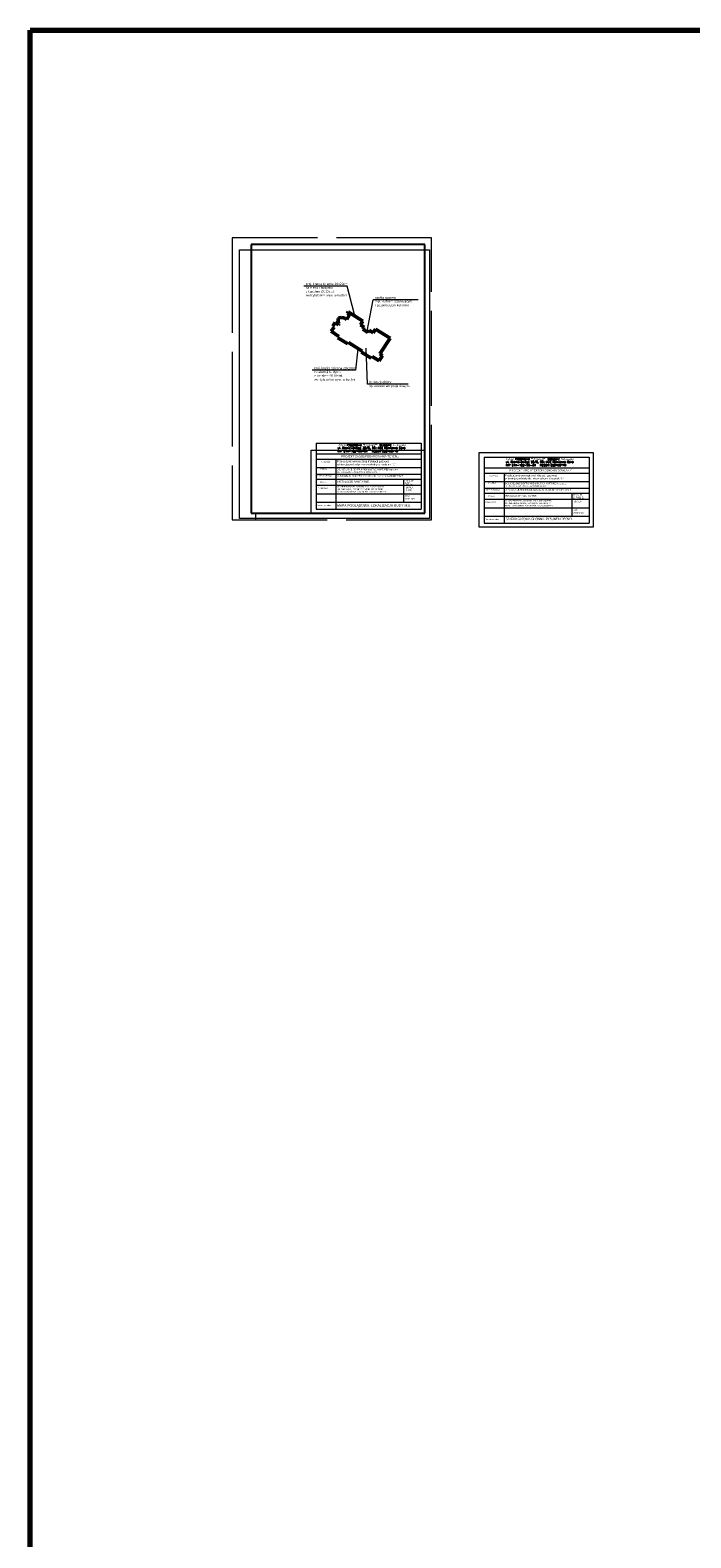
# Model space of a CAD drawing. Extents: x 33706 to 249013, y -74890 to 17912.
# Tile 55 of 175: x 111412 to 114890, y -44845 to -36905. Entities that reach past the tile are written whole.
import ezdxf

# ---------------------------------------------------------------- set-up
doc = ezdxf.new("R2010")
doc.units = 0
doc.header["$MEASUREMENT"] = 0
doc.linetypes.add('Przekrojowa', pattern=[600, 500, -100])
for name, color, linetype, lineweight in [('_konstrukcja', 96, 'Continuous', 20), ('kanaly went', 250, 'Continuous', 13), ('tabelka', 255, 'Continuous', 13), ('tabelka2', 251, 'Continuous', 13), ('WYMIARKI', 250, 'Continuous', 13)]:
    doc.layers.add(name, color=color, linetype=linetype, lineweight=lineweight)
doc.styles.add('GA4-ATR-TEXT', font='arial.ttf', dxfattribs={"width": 0.9})
doc.styles.add('GENERATED_STYLE_1', font='ARIAL.TTF')
doc.styles.add('ROMANS', font='SIMPLEX.SHX', dxfattribs={"width": 0.85, "oblique": 15, "height": 16})
doc.styles.get("Standard").update_dxf_attribs({"font": 'ARIALN.TTF'})
doc.styles.add('T.N.ROMAN', font='SIMPLEX')
picture_1 = doc.add_image_def('image3.jpg', size_in_pixel=(1240, 1754))

msp = doc.modelspace()

# ---------------------------------------------------------------- hatches: boundary and pattern name
at = {"layer": 'kanaly went', "linetype": 'Continuous', "transparency": 33554687}
h = msp.add_hatch(color=256, dxfattribs=at)
h.dxf.hatch_style = 1
h.paths.add_polyline_path([(113114.2, -38398.8), (113111.2, -38403.6), (113121.1, -38409.9), (113124.1, -38405.1)])
h = msp.add_hatch(color=256, dxfattribs=at)
h.dxf.hatch_style = 1
h.paths.add_polyline_path([(113182.7, -38484.9), (113179.6, -38489.7), (113189.6, -38496), (113192.6, -38491.2)])
h = msp.add_hatch(color=256, dxfattribs=at)
h.dxf.hatch_style = 1
h.paths.add_polyline_path([(113134, -38577.3), (113130.9, -38582.1), (113140.9, -38588.4), (113143.9, -38583.6)])

# ---------------------------------------------------------------- linework, layer by layer
at = {"color": 62, "linetype": 'Przekrojowa', "lineweight": 18}
for p, q in [((112474.9, -37998), (112474.9, -39483)), ((113524.9, -37998), (112474.9, -37998)), ((113524.9, -39483), (113524.9, -37998)), ((113524.9, -39483), (113524.9, -37998)), ((112474.9, -39483), (113524.9, -39483))]:
    msp.add_line(p, q, dxfattribs=at)
at = {"linetype": 'Continuous'}
for p, q in [((112574.9, -38033), (112574.9, -39448)), ((113489.9, -38033), (112574.9, -38033)), ((113489.9, -39448), (113489.9, -38033)), ((113489.9, -39448), (113489.9, -38033)), ((112574.9, -39448), (113489.9, -39448))]:
    msp.add_line(p, q, dxfattribs=at)
at = {"color": 250, "linetype": 'Continuous', "lineweight": 18}
msp.add_line((112599.9, -39483), (112599.9, -39448), dxfattribs=at)
at = {"layer": '_konstrukcja', "lineweight": 50, "ltscale": 50}
for p, q in [((113033.3, -38422.8), (113039.5, -38419.2)), ((113033.3, -38430.6), (113033.3, -38422.8)), ((113033.3, -38442.5), (113033.3, -38430.6)), ((113039.5, -38419.2), (113049.5, -38417.2)), ((113049.5, -38417.2), (113061.2, -38419.4)), ((113061.2, -38419.4), (113069.1, -38421.5)), ((113069.1, -38421.5), (113076.9, -38426)), ((113076.9, -38426), (113076.9, -38426)), ((113076.9, -38426), (113078.5, -38427.7)), ((113078.5, -38427.7), (113092.9, -38404.7)), ((113081, -38397.2), (113086.3, -38388.7)), ((113092.9, -38404.7), (113081, -38397.2)), ((113086.3, -38388.7), (113163.5, -38437.4)), ((112996.6, -38490.1), (113011.7, -38468.1)), ((113036.6, -38517.5), (112996.6, -38490.1)), ((113004.6, -38463.3), (113018, -38444.2)), ((113011.7, -38468.1), (113004.6, -38463.3)), ((113018, -38444.2), (113035.4, -38456.5)), ((113038.5, -38452.1), (113033.3, -38442.5)), ((113035.4, -38456.5), (113038.5, -38452.1)), ((113163.5, -38437.4), (113151.4, -38457.3)), ((113151.4, -38457.3), (113170.1, -38468.7)), ((113170.1, -38468.7), (113163.2, -38479.4)), ((113163.2, -38479.4), (113189.8, -38496.7)), ((113189.8, -38496.7), (113197.2, -38485)), ((113197.2, -38485), (113217.6, -38497.8)), ((113217.6, -38497.8), (113229.4, -38479.1)), ((113229.4, -38479.1), (113306.4, -38526.2)), ((113032.2, -38524.6), (113036.6, -38517.5)), ((113083.6, -38556.4), (113032.2, -38524.6)), ((113088.5, -38548.8), (113083.6, -38556.4)), ((113160.3, -38595.2), (113088.5, -38548.8)), ((113306.4, -38526.2), (113253.4, -38610.1)), ((113157, -38600.5), (113160.3, -38595.2)), ((113207.7, -38631.6), (113157, -38600.5)), ((113249.2, -38646.1), (113212.8, -38623.3)), ((113267.1, -38617.6), (113249.2, -38646.1)), ((113253.4, -38610.1), (113267.1, -38617.6))]:
    msp.add_line(p, q, dxfattribs=at)
at = {"layer": '_konstrukcja', "ltscale": 50}
msp.add_line((113212.8, -38623.3), (113207.7, -38631.6), dxfattribs=at)
at = {"layer": '_konstrukcja', "lineweight": 70, "ltscale": 50}
msp.add_lwpolyline([(111412.2, -36904.6), (127363.5, -36904.6), (127363.5, -50470.8), (111412.2, -50470.8)], close=True, dxfattribs=at)
at = {"layer": 'kanaly went', "linetype": 'Continuous'}
for points in [[(113124.1, -38405.1), (113114.2, -38398.8), (113111.2, -38403.6), (113121.1, -38409.9)], [(113192.6, -38491.2), (113182.7, -38484.9), (113179.6, -38489.7), (113189.6, -38496)], [(113143.9, -38583.6), (113134, -38577.3), (113130.9, -38582.1), (113140.9, -38588.4)]]:
    msp.add_lwpolyline(points, close=True, dxfattribs=at)
at = {"layer": 'tabelka', "linetype": 'Continuous'}
for points in [[(112891.1, -39117.4), (113489.9, -39117.4), (113489.9, -39448), (112891.1, -39448)], [(113776.6, -39128.7), (114375.3, -39128.7), (114375.3, -39522), (113776.6, -39522)]]:
    msp.add_lwpolyline(points, close=True, dxfattribs=at)
at = {"layer": 'tabelka2', "linetype": 'Continuous'}
for p, q in [((112917.1, -39079.1), (112917.1, -39426.8)), ((113802.5, -39153.1), (113802.5, -39500.8))]:
    msp.add_line(p, q, dxfattribs=at)
at = {"layer": 'tabelka2'}
for p, q in [((112917.1, -39079.1), (113470.2, -39080)), ((112917.1, -39135.5), (113470.2, -39135.5)), ((113470.2, -39080), (113470.2, -39426.8)), ((112917.1, -39163.2), (113469.8, -39163.2)), ((112917.1, -39207.9), (113469.8, -39207.9)), ((113021.7, -39163.2), (113021.7, -39426.8)), ((113802.5, -39153.1), (114355.6, -39153.9)), ((113802.5, -39209.4), (114355.6, -39209.4)), ((114355.6, -39153.9), (114355.6, -39500.8)), ((112917.1, -39243.5), (113469.8, -39243.5)), ((112917.1, -39269.9), (113469.8, -39269.9)), ((112917.1, -39300.8), (113470.2, -39300.8)), ((113379.2, -39390.8), (113379.2, -39269.9)), ((113802.5, -39237.2), (114355.3, -39237.2)), ((113802.5, -39281.8), (114355.3, -39281.8)), ((113907.1, -39237.2), (113907.1, -39500.8)), ((112917.1, -39345.8), (113470.2, -39345.8)), ((113802.5, -39317.4), (114355.3, -39317.4)), ((113802.5, -39343.9), (114355.3, -39343.9)), ((113802.5, -39374.8), (114355.6, -39374.8)), ((114264.7, -39464.8), (114264.7, -39343.9)), ((112917.1, -39390.8), (113470.2, -39390.8)), ((112917.1, -39426.8), (113470.2, -39426.8)), ((113802.5, -39419.8), (114355.6, -39419.8)), ((113802.5, -39464.8), (114355.6, -39464.8)), ((113802.5, -39500.8), (114355.6, -39500.8))]:
    msp.add_line(p, q, dxfattribs=at)
at = {"layer": 'WYMIARKI'}
for p, q in [((113080.8, -38252.7), (112853.1, -38252.8)), ((113119.2, -38401.9), (113080.8, -38252.7)), ((113186.6, -38489.7), (113218.3, -38324.6)), ((113454.5, -38324.5), (113218.3, -38324.6)), ((113136.9, -38583.7), (113125.1, -38695.8)), ((113188.2, -38769.7), (113181.4, -38579.6)), ((113125.1, -38695.8), (112897.4, -38695.9)), ((113402.5, -38769.6), (113188.2, -38769.7))]:
    msp.add_line(p, q, dxfattribs=at)

# ---------------------------------------------------------------- texts
at = {"layer": 'tabelka2', "style": 'GENERATED_STYLE_1'}
for s, height, p in [('inż. GRZEGORZ SUŁKOWSKI, zam. Kamienna Góra', 7.5, (113026.2, -39313)), ('Projektował', 7.5, (112924.1, -39319.6)), ('Upr. bud. do proj. bez ogr. w specjaln. inst. sanitarne', 7.5, (113026.2, -39325.7)), ('Nr ewid. 591/01/DUW. Członek PIIB nr DOŚ/IS/0069/02', 7.5, (113026.2, -39339)), ('MAPA POGLĄDOWA. LOKALIZACJA BUDYNKU.', 12.5, (113027.7, -39414))]:
    msp.add_text(s, height=height, dxfattribs=at).set_placement(p)
at = {"layer": 'tabelka2'}
for s, p in [('inż. GRZEGORZ SUŁKOWSKI, zam. Kamienna Góra', (113911.7, -39386.9)), ('Projektował', (113809.5, -39393.6)), ('Upr. bud. do proj. bez ogr. w specjaln. inst. sanitarne', (113911.7, -39399.7)), ('Nr ewid. 591/01/DUW. Członek PIIB nr DOŚ/IS/0069/02', (113911.7, -39413))]:
    msp.add_text(s, height=7.5, dxfattribs=at).set_placement(p)
at = {"layer": 'tabelka2', "width": 0.85}
msp.add_text('SZAFKA GAZOWA GŁÓWNA. RYSUNEK IDEOWY.', height=12.5, dxfattribs=at).set_placement((113915, -39485.2))
at = {"layer": 'tabelka2', "char_height": 10.664, "width": 1327.235, "attachment_point": 1, "rotation": 359.90937, "style": 'T.N.ROMAN'}
for s, insert in [('ul. Broniewskiego 20/6, 58-400 Kamienna Góra\\PNIP 614-102-95-81   REGON 020796779', (113030.8, -39098.4)), ('Usługi Projektowe "{\\fBrush Script MT|b0|i0|c0|p66;ProGreS}"  Grzegorz Sułkowski', (113030.8, -39083.3)), ('ul. Broniewskiego 20/6, 58-400 Kamienna Góra\\PNIP 614-102-95-81   REGON 020796779', (113916.2, -39172.4)), ('Usługi Projektowe "{\\fBrush Script MT|b0|i0|c0|p66;ProGreS}"  Grzegorz Sułkowski', (113916.2, -39157.3))]:
    msp.add_mtext(s, dxfattribs=dict(at, insert=insert))
at = {"layer": 'tabelka2', "attachment_point": 1}
for s, insert, char_height, width, style in [('PROJEKT ZAGOSPODAROWANIA TERENU', (113049.7, -39143.7), 10.674, 1328.563, 'GENERATED_STYLE_1'), ('Inwestor}', (112939.4, -39211.3), 7.5, 553.568, 'GENERATED_STYLE_1'), ('{\\fArial|b0|i0|c238|p0;Inwestycja }', (112942.2, -39172.9), 7.5, 553.568, 'GENERATED_STYLE_1'), ('Przebudowa wewnętrznej instalacji gazowej\\Pw istniejącym budynku mieszkalnym. Budynek "C".', (113026.9, -39170.4), 10, 734.954, 'GENERATED_STYLE_1'), ('DOLNOŚLĄSKIE CENTRUM REHABILITACJI i ORTOPEDII sp. z o.o.', (113028, -39214.6), 7.5, 553.568, 'GA4-ATR-TEXT'), ('UL. KORCZAKA 1, 58-400 KAMIENNA GÓRA', (113028.3, -39227.3), 7.5, 553.568, 'GA4-ATR-TEXT'), ('PROJEKT ARCHITEKTONICZNO-BUDOWLANY', (113935.1, -39217.7), 10.674, 1328.563, 'GENERATED_STYLE_1'), ('Adres inwestycji}', (112923.1, -39247.6), 7.5, 553.568, 'GENERATED_STYLE_1'), ('Branża}', (112939.4, -39280.2), 7.5, 553.568, 'GENERATED_STYLE_1'), ('INSTALACJE SANITARNE. ', (113026.8, -39278), 10, 553.568, 'GENERATED_STYLE_1'), ('ul. Korczaka 1C, 58-400 Kamienna Góra, dz. nr 10/5 obr. Kamienna Góra-8', (113028.9, -39247.9), 7.5, 553.568, 'GA4-ATR-TEXT'), ('{\\fArial|b0|i0|c238|p0;RYS. nr \\PPZT-1.}', (113383.6, -39271.7), 10, 553.568, 'GENERATED_STYLE_1'), ('{\\fArial|b0|i0|c238|p0;Inwestycja }', (113827.7, -39246.9), 7.5, 553.568, 'ROMANS'), ('Przebudowa wewnętrznej instalacji gazowej\\Pw istniejącym budynku mieszkalnym. Budynek "C".', (113912.3, -39244.3), 10, 734.954, 'GENERATED_STYLE_1'), ('DOLNOŚLĄSKIE CENTRUM REHABILITACJI i ORTOPEDII sp. z o.o.', (113913.4, -39288.5), 7.5, 553.568, 'GA4-ATR-TEXT'), ('UL. KORCZAKA 1, 58-400 KAMIENNA GÓRA', (113913.8, -39301.3), 7.5, 553.568, 'GA4-ATR-TEXT'), ('29.07.2022', (113386.7, -39368.9), 7.5, 553.568, 'GENERATED_STYLE_1'), ('Data}', (113386.7, -39352), 7.5, 553.568, 'GENERATED_STYLE_1'), ('{\\fArial|b0|i0|c238|p0;SKALA \\P1:500.}', (113389.1, -39308.4), 8.895, 553.568, 'GENERATED_STYLE_1'), ('ul. Korczaka 1E, 58-400 Kamienna Góra, dz. nr 10/5 obr. Kamienna Góra-8', (113914.3, -39321.8), 7.5, 553.568, 'GA4-ATR-TEXT'), ('{\\fArial|b0|i0|c238|p0;RYS. nr \\PC-PAB-5.}', (114269.1, -39345.5), 10, 553.568, 'GENERATED_STYLE_1'), ('{\\fArial|b0|i0|c238|p0;SKALA }', (114274.6, -39382.3), 8.895, 553.568, 'GENERATED_STYLE_1'), ('Nazwa rysunku }', (112922.9, -39403.3), 7.5, 553.568, 'GENERATED_STYLE_1'), ('29.07.2022', (114272.2, -39442.7), 7.5, 553.568, 'GENERATED_STYLE_1')]:
    msp.add_mtext(s, dxfattribs=dict(at, insert=insert, char_height=char_height, width=width, style=style))
at = {"layer": 'tabelka2', "width": 553.568, "attachment_point": 1}
for s, insert, char_height in [('Inwestor}', (113824.9, -39285.2), 7.5), ('Adres inwestycji}', (113808.5, -39321.5), 7.5), ('Branża}', (113824.9, -39354.1), 7.5), ('INSTALACJE SANITARNE. ', (113912.3, -39352), 10), ('Data}', (114272.2, -39425.9), 7.5), ('Nazwa rysunku }', (113808.4, -39477.3), 7.5)]:
    msp.add_mtext(s, dxfattribs=dict(at, insert=insert, char_height=char_height))
at = {"layer": 'WYMIARKI', "char_height": 12, "width": 246.164, "attachment_point": 1}
for s, insert in [('{\\fTahoma|b0|i0|c238|p8;proj. kratka ścienna 20x20cm \\Pna elewcji budynku \\Pz kanałem %%c110stal,\\Pwentylatorem wyw. w kuchni}', (112863.1, -38234.9)), ('{\\fTahoma|b0|i0|c238|p8;szafka gazowa \\Pz gł. kurkiem odcinającym\\Pi gazomierzem kotłowni}', (113228.4, -38306.8)), ('{\\fTahoma|b0|i0|c238|p8;proj. kratka ścienna 20x20cm \\Pna elewcji budynku \\Pz kanałem %%c110stal,\\Pwentylatorem wyw. w kuchni}', (112907.4, -38678.1)), ('{\\fTahoma|b0|i0|c238|p8;budynek objęty\\Popracowaniem projektowym}', (113198.2, -38751.8))]:
    msp.add_mtext(s, dxfattribs=dict(at, insert=insert))

# ---------------------------------------------------------------- pictures from other files: only their frames are drawn
at = {"layer": 'WYMIARKI', "ltscale": 50}
image = msp.add_image(picture_1, insert=(112513.8, -39476.1), size_in_units=(1000, 1414.5), rotation=0, dxfattribs=at)
image.dxf.flags = 7

doc.saveas('drawing.dxf')
